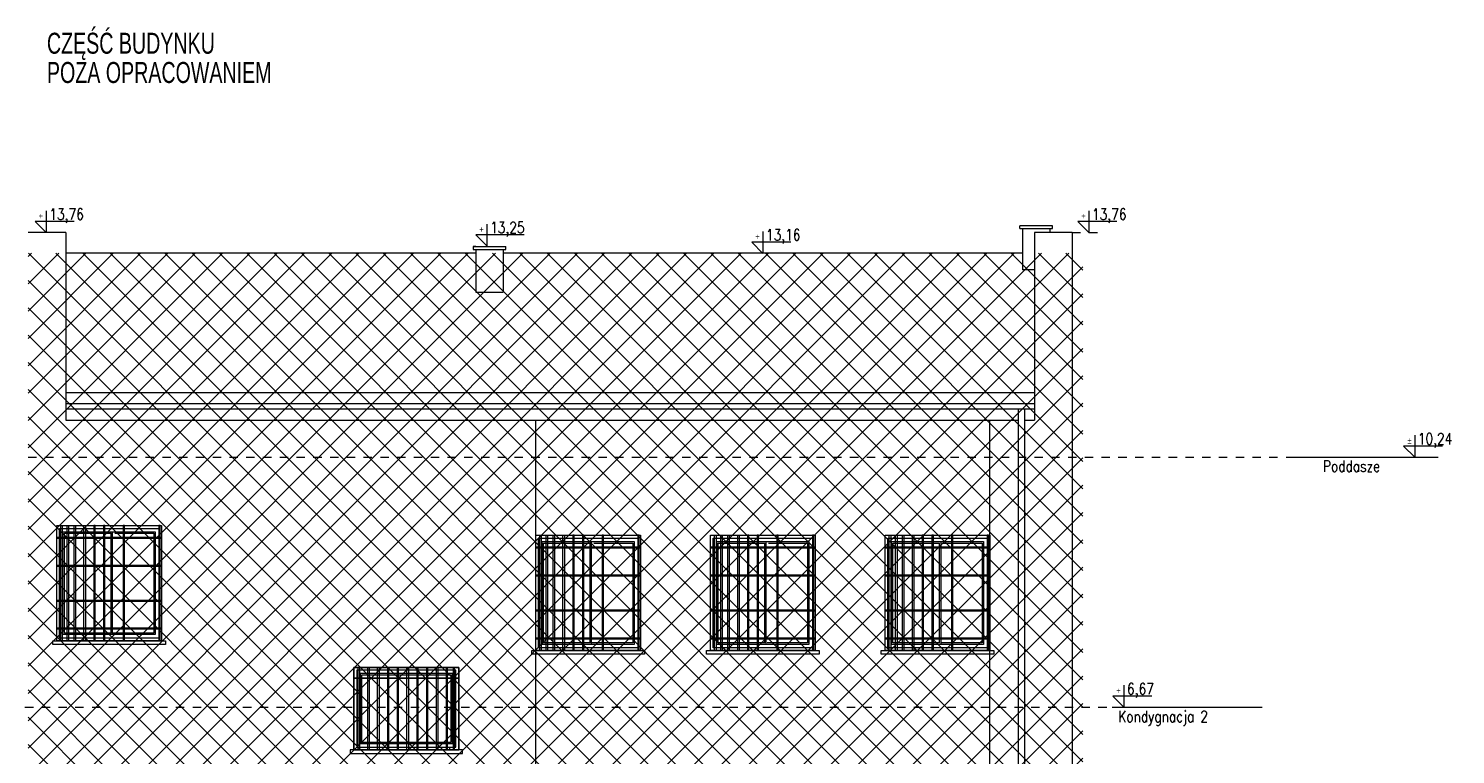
# Model space of a CAD drawing. Header units: millimetres. Extents: x 6354466 to 6508314, y -1889048 to -1342748.
# Tile 25 of 134: x 6413595 to 6434015, y -1779226 to -1768840. Entities that reach past the tile are written whole.
import ezdxf
from ezdxf.enums import TextEntityAlignment as Align

# ---------------------------------------------------------------- set-up
doc = ezdxf.new("R2010")
doc.units = ezdxf.units.MM
doc.linetypes.add('Przerywana', pattern=[4.8, 2.4, -2.4])
for name, color, linetype, lineweight in [('HATCH', 8, 'Continuous', 0), ('L-1', 10, 'Continuous', 30), ('L-5', 152, 'Continuous', 9), ('L-HATCH', 252, 'Continuous', 5), ('L-OPIS', 142, 'Continuous', 9), ('L-TXT', 141, 'Continuous', 9)]:
    doc.layers.add(name, color=color, linetype=linetype, lineweight=lineweight)
doc.styles.add('160', font='simplex.shx', dxfattribs={"width": 0.8, "height": 160})
doc.styles.add('200', font='cdmsimpl.shx', dxfattribs={"width": 0.7, "height": 200})
doc.styles.add('250', font='cdmsimpl.shx', dxfattribs={"width": 0.7, "height": 250})
doc.styles.add('BigSimpl', font='simplex.shx', dxfattribs={"width": 0.8})

# ---------------------------------------------------------------- blocks, each defined once
blk = doc.blocks.new('kota')
at = {"layer": 'L-5', "lineweight": 9, "ltscale": 13}
for p, q in [((202422.9, 343, -935.7), (202422.9, 308.1, -935.7)), ((202467.2, 325.8, -935.7), (202405.3, 325.8, -935.7)), ((202405.3, 325.8, -935.7), (202422.9, 308.1, -935.7))]:
    blk.add_line(p, q, dxfattribs=at)
at = {"layer": 'L-TXT', "style": 'BigSimpl', "width": 0.8}
blk.add_attdef('ZNAK', text='', height=10, dxfattribs=at).set_placement((202417.8, 326.5), align=Align.BOTTOM_RIGHT)

msp = doc.modelspace()

# ---------------------------------------------------------------- hatches: boundary and pattern name
at = {"layer": 'L-HATCH', "ltscale": 10, "transparency": 33554687}
h = msp.add_hatch(dxfattribs=at)
h.set_pattern_fill('ANSI37', color=252, scale=87)
h.set_pattern_definition([(45, (-48566.55, 74678.3), (-195.320571, 195.320571), []), (135, (-48566.55, 74678.3), (-195.320571, -195.320571), [])])
h.paths.add_polyline_path([(6428680.3, -1772056), (6413590.3, -1772056), (6413590.3, -1785680.6), (6428680.3, -1785680.6)])

# ---------------------------------------------------------------- linework, layer by layer
at = {"layer": 'HATCH'}
for p, q in [((6414778.2, -1777490.6), (6414778.2, -1776060.6)), ((6414798.2, -1777510.6), (6414798.2, -1776040.6)), ((6414828.2, -1776060.6), (6415388.2, -1776060.6)), ((6421633.2, -1777630.6), (6421633.2, -1776200.6)), ((6421653.2, -1777650.6), (6421653.2, -1776180.6)), ((6421683.2, -1776200.6), (6422243.2, -1776200.6)), ((6424133.2, -1777630.6), (6424133.2, -1776200.6)), ((6424153.2, -1777650.6), (6424153.2, -1776180.6)), ((6424183.2, -1776200.6), (6424743.2, -1776200.6)), ((6426633.2, -1777630.6), (6426633.2, -1776200.6)), ((6426653.2, -1777650.6), (6426653.2, -1776180.6)), ((6426683.2, -1776200.6), (6427243.2, -1776200.6))]:
    msp.add_line(p, q, dxfattribs=at)
for points in [[(6415458.2, -1777560.6), (6414038.2, -1777560.6), (6414038.2, -1775990.6), (6415458.2, -1775990.6)], [(6414078.2, -1777600.6), (6414058.2, -1777600.6), (6414058.2, -1775950.6), (6414078.2, -1775950.6)], [(6414168.2, -1777600.6), (6414148.2, -1777600.6), (6414148.2, -1775950.6), (6414168.2, -1775950.6)], [(6414268.2, -1777600.6), (6414248.2, -1777600.6), (6414248.2, -1775950.6), (6414268.2, -1775950.6)], [(6414408.2, -1777600.6), (6414388.2, -1777600.6), (6414388.2, -1775950.6), (6414408.2, -1775950.6)], [(6414528.2, -1777600.6), (6414548.2, -1777600.6), (6414548.2, -1775950.6), (6414528.2, -1775950.6)], [(6414668.2, -1777600.6), (6414688.2, -1777600.6), (6414688.2, -1775950.6), (6414668.2, -1775950.6)], [(6414948.2, -1777600.6), (6414968.2, -1777600.6), (6414968.2, -1775950.6), (6414948.2, -1775950.6)], [(6415458.2, -1777600.6), (6415478.2, -1777600.6), (6415478.2, -1775950.6), (6415458.2, -1775950.6)], [(6415498.2, -1776130.6), (6413998.2, -1776130.6), (6413998.2, -1776120.6), (6415498.2, -1776120.6)], [(6415498.2, -1776120.6), (6413998.2, -1776120.6), (6413998.2, -1776130.6), (6415498.2, -1776130.6)], [(6422353.2, -1776270.6), (6420853.2, -1776270.6), (6420853.2, -1776260.6), (6422353.2, -1776260.6)], [(6422353.2, -1776260.6), (6420853.2, -1776260.6), (6420853.2, -1776270.6), (6422353.2, -1776270.6)], [(6422313.2, -1777700.6), (6420893.2, -1777700.6), (6420893.2, -1776130.6), (6422313.2, -1776130.6)], [(6420933.2, -1777740.6), (6420913.2, -1777740.6), (6420913.2, -1776090.6), (6420933.2, -1776090.6)], [(6421023.2, -1777740.6), (6421003.2, -1777740.6), (6421003.2, -1776090.6), (6421023.2, -1776090.6)], [(6421123.2, -1777740.6), (6421103.2, -1777740.6), (6421103.2, -1776090.6), (6421123.2, -1776090.6)], [(6421263.2, -1777740.6), (6421243.2, -1777740.6), (6421243.2, -1776090.6), (6421263.2, -1776090.6)], [(6421383.2, -1777740.6), (6421403.2, -1777740.6), (6421403.2, -1776090.6), (6421383.2, -1776090.6)], [(6421523.2, -1777740.6), (6421543.2, -1777740.6), (6421543.2, -1776090.6), (6421523.2, -1776090.6)], [(6421803.2, -1777740.6), (6421823.2, -1777740.6), (6421823.2, -1776090.6), (6421803.2, -1776090.6)], [(6422313.2, -1777740.6), (6422333.2, -1777740.6), (6422333.2, -1776090.6), (6422313.2, -1776090.6)], [(6424853.2, -1776270.6), (6423353.2, -1776270.6), (6423353.2, -1776260.6), (6424853.2, -1776260.6)], [(6424853.2, -1776260.6), (6423353.2, -1776260.6), (6423353.2, -1776270.6), (6424853.2, -1776270.6)], [(6424813.2, -1777700.6), (6423393.2, -1777700.6), (6423393.2, -1776130.6), (6424813.2, -1776130.6)], [(6423433.2, -1777740.6), (6423413.2, -1777740.6), (6423413.2, -1776090.6), (6423433.2, -1776090.6)], [(6423523.2, -1777740.6), (6423503.2, -1777740.6), (6423503.2, -1776090.6), (6423523.2, -1776090.6)], [(6423623.2, -1777740.6), (6423603.2, -1777740.6), (6423603.2, -1776090.6), (6423623.2, -1776090.6)], [(6423763.2, -1777740.6), (6423743.2, -1777740.6), (6423743.2, -1776090.6), (6423763.2, -1776090.6)], [(6423883.2, -1777740.6), (6423903.2, -1777740.6), (6423903.2, -1776090.6), (6423883.2, -1776090.6)], [(6424023.2, -1777740.6), (6424043.2, -1777740.6), (6424043.2, -1776090.6), (6424023.2, -1776090.6)], [(6424303.2, -1777740.6), (6424323.2, -1777740.6), (6424323.2, -1776090.6), (6424303.2, -1776090.6)], [(6424813.2, -1777740.6), (6424833.2, -1777740.6), (6424833.2, -1776090.6), (6424813.2, -1776090.6)], [(6427353.2, -1776270.6), (6425853.2, -1776270.6), (6425853.2, -1776260.6), (6427353.2, -1776260.6)], [(6427353.2, -1776260.6), (6425853.2, -1776260.6), (6425853.2, -1776270.6), (6427353.2, -1776270.6)], [(6427313.2, -1777700.6), (6425893.2, -1777700.6), (6425893.2, -1776130.6), (6427313.2, -1776130.6)], [(6425933.2, -1777740.6), (6425913.2, -1777740.6), (6425913.2, -1776090.6), (6425933.2, -1776090.6)], [(6426023.2, -1777740.6), (6426003.2, -1777740.6), (6426003.2, -1776090.6), (6426023.2, -1776090.6)], [(6426123.2, -1777740.6), (6426103.2, -1777740.6), (6426103.2, -1776090.6), (6426123.2, -1776090.6)], [(6426263.2, -1777740.6), (6426243.2, -1777740.6), (6426243.2, -1776090.6), (6426263.2, -1776090.6)], [(6426383.2, -1777740.6), (6426403.2, -1777740.6), (6426403.2, -1776090.6), (6426383.2, -1776090.6)], [(6426523.2, -1777740.6), (6426543.2, -1777740.6), (6426543.2, -1776090.6), (6426523.2, -1776090.6)], [(6426803.2, -1777740.6), (6426823.2, -1777740.6), (6426823.2, -1776090.6), (6426803.2, -1776090.6)], [(6427313.2, -1777740.6), (6427333.2, -1777740.6), (6427333.2, -1776090.6), (6427313.2, -1776090.6)], [(6415498.2, -1776530.6), (6413998.2, -1776530.6), (6413998.2, -1776520.6), (6415498.2, -1776520.6)], [(6415498.2, -1776520.6), (6413998.2, -1776520.6), (6413998.2, -1776530.6), (6415498.2, -1776530.6)], [(6422353.2, -1776670.6), (6420853.2, -1776670.6), (6420853.2, -1776660.6), (6422353.2, -1776660.6)], [(6422353.2, -1776660.6), (6420853.2, -1776660.6), (6420853.2, -1776670.6), (6422353.2, -1776670.6)], [(6424853.2, -1776670.6), (6423353.2, -1776670.6), (6423353.2, -1776660.6), (6424853.2, -1776660.6)], [(6424853.2, -1776660.6), (6423353.2, -1776660.6), (6423353.2, -1776670.6), (6424853.2, -1776670.6)], [(6427353.2, -1776670.6), (6425853.2, -1776670.6), (6425853.2, -1776660.6), (6427353.2, -1776660.6)], [(6427353.2, -1776660.6), (6425853.2, -1776660.6), (6425853.2, -1776670.6), (6427353.2, -1776670.6)], [(6415498.2, -1777020.6), (6413998.2, -1777020.6), (6413998.2, -1777030.6), (6415498.2, -1777030.6)], [(6415498.2, -1777020.6), (6413998.2, -1777020.6), (6413998.2, -1777030.6), (6415498.2, -1777030.6)], [(6422353.2, -1777160.6), (6420853.2, -1777160.6), (6420853.2, -1777170.6), (6422353.2, -1777170.6)], [(6422353.2, -1777160.6), (6420853.2, -1777160.6), (6420853.2, -1777170.6), (6422353.2, -1777170.6)], [(6424853.2, -1777160.6), (6423353.2, -1777160.6), (6423353.2, -1777170.6), (6424853.2, -1777170.6)], [(6424853.2, -1777160.6), (6423353.2, -1777160.6), (6423353.2, -1777170.6), (6424853.2, -1777170.6)], [(6427353.2, -1777160.6), (6425853.2, -1777160.6), (6425853.2, -1777170.6), (6427353.2, -1777170.6)], [(6427353.2, -1777160.6), (6425853.2, -1777160.6), (6425853.2, -1777170.6), (6427353.2, -1777170.6)], [(6415498.2, -1777420.6), (6413998.2, -1777420.6), (6413998.2, -1777430.6), (6415498.2, -1777430.6)], [(6422353.2, -1777560.6), (6420853.2, -1777560.6), (6420853.2, -1777570.6), (6422353.2, -1777570.6)], [(6424853.2, -1777560.6), (6423353.2, -1777560.6), (6423353.2, -1777570.6), (6424853.2, -1777570.6)], [(6427353.2, -1777560.6), (6425853.2, -1777560.6), (6425853.2, -1777570.6), (6427353.2, -1777570.6)], [(6418251, -1778129.6), (6419751, -1778129.6), (6419751, -1778139.6), (6418251, -1778139.6)], [(6418251, -1778129.6), (6419751, -1778129.6), (6419751, -1778139.6), (6418251, -1778139.6)], [(6418291, -1779120.6), (6419711, -1779120.6), (6419711, -1778019.6), (6418291, -1778019.6)], [(6418331, -1779160.6), (6418311, -1779160.6), (6418311, -1777979.6), (6418331, -1777979.6)], [(6418341, -1779070.6), (6419661, -1779070.6), (6419661, -1778069.6), (6418341, -1778069.6)], [(6418361, -1779050.6), (6419641, -1779050.6), (6419641, -1778089.6), (6418361, -1778089.6)], [(6418471, -1779160.6), (6418451, -1779160.6), (6418451, -1777979.6), (6418471, -1777979.6)], [(6418611, -1779160.6), (6418591, -1779160.6), (6418591, -1777979.6), (6418611, -1777979.6)], [(6418731, -1779160.6), (6418751, -1779160.6), (6418751, -1777979.6), (6418731, -1777979.6)], [(6418871, -1779160.6), (6418891, -1779160.6), (6418891, -1777979.6), (6418871, -1777979.6)], [(6419031, -1779160.6), (6419011, -1779160.6), (6419011, -1777979.6), (6419031, -1777979.6)], [(6419151, -1779160.6), (6419171, -1779160.6), (6419171, -1777979.6), (6419151, -1777979.6)], [(6419291, -1779160.6), (6419311, -1779160.6), (6419311, -1777979.6), (6419291, -1777979.6)], [(6419451, -1779160.6), (6419431, -1779160.6), (6419431, -1777979.6), (6419451, -1777979.6)], [(6419571, -1779160.6), (6419591, -1779160.6), (6419591, -1777979.6), (6419571, -1777979.6)], [(6419671, -1779160.6), (6419691, -1779160.6), (6419691, -1777979.6), (6419671, -1777979.6)]]:
    msp.add_lwpolyline(points, close=True, dxfattribs=at)
for points in [[(6414798.2, -1777510.6), (6414088.2, -1777510.6), (6414088.2, -1776040.6), (6415408.2, -1776040.6), (6415408.2, -1777510.6), (6414798.2, -1777510.6)], [(6414778.2, -1777490.6), (6414108.2, -1777490.6), (6414108.2, -1776060.6), (6414778.2, -1776060.6)], [(6415388.2, -1776060.6), (6415388.2, -1777490.6), (6414808.2, -1777490.6)], [(6421653.2, -1777650.6), (6420943.2, -1777650.6), (6420943.2, -1776180.6), (6422263.2, -1776180.6), (6422263.2, -1777650.6), (6421653.2, -1777650.6)], [(6421633.2, -1777630.6), (6420963.2, -1777630.6), (6420963.2, -1776200.6), (6421633.2, -1776200.6)], [(6422243.2, -1776200.6), (6422243.2, -1777630.6), (6421663.2, -1777630.6)], [(6424153.2, -1777650.6), (6423443.2, -1777650.6), (6423443.2, -1776180.6), (6424763.2, -1776180.6), (6424763.2, -1777650.6), (6424153.2, -1777650.6)], [(6424133.2, -1777630.6), (6423463.2, -1777630.6), (6423463.2, -1776200.6), (6424133.2, -1776200.6)], [(6424743.2, -1776200.6), (6424743.2, -1777630.6), (6424163.2, -1777630.6)], [(6426653.2, -1777650.6), (6425943.2, -1777650.6), (6425943.2, -1776180.6), (6427263.2, -1776180.6), (6427263.2, -1777650.6), (6426653.2, -1777650.6)], [(6426633.2, -1777630.6), (6425963.2, -1777630.6), (6425963.2, -1776200.6), (6426633.2, -1776200.6)], [(6427243.2, -1776200.6), (6427243.2, -1777630.6), (6426663.2, -1777630.6)]]:
    msp.add_lwpolyline(points, dxfattribs=at)
at = {"layer": 'L-5'}
msp.add_line((6420686, -1771791.9), (6420544.3, -1771791.9), dxfattribs=at)
at = {"layer": 'L-5', "ltscale": 8}
for p, q in [((6414130.3, -1774205.2), (6427990.3, -1774205.2)), ((6414130.3, -1774280.2), (6427990.3, -1774280.2)), ((6420853.2, -1784637.1), (6420853.2, -1774440.9)), ((6427353.2, -1785230.6), (6427353.2, -1774440.9)), ((6427756.2, -1774280.2), (6427756.2, -1785584.5)), ((6427846.2, -1774280.2), (6427846.2, -1785584.5))]:
    msp.add_line(p, q, dxfattribs=at)
at = {"layer": 'L-HATCH'}
for p, q in [((6414130.3, -1771756), (6413590.3, -1771756)), ((6414130.3, -1771756), (6414130.3, -1774440.9)), ((6428250.3, -1771660.6), (6427780.3, -1771660.6)), ((6427780.3, -1771700.6), (6427780.3, -1771660.6)), ((6427780.3, -1771700.6), (6428250.3, -1771700.6)), ((6427820.3, -1771700.6), (6427820.3, -1772290.6)), ((6427990.3, -1771756), (6427990.3, -1774440.9)), ((6428530.3, -1771756), (6427990.3, -1771756)), ((6428210.3, -1771700.6), (6428210.3, -1771756)), ((6428250.3, -1771700.6), (6428250.3, -1771660.6)), ((6428530.3, -1771756), (6428530.3, -1785672.6)), ((6419956, -1771960.6), (6420426, -1771960.6)), ((6419996, -1771960.6), (6419956, -1771960.6)), ((6419956, -1771960.6), (6419956, -1772000.6)), ((6419956, -1772000.6), (6420426, -1772000.6)), ((6419996, -1772000.6), (6419996, -1772610.6)), ((6420386, -1772000.6), (6420386, -1772610.6)), ((6420426, -1772000.6), (6420426, -1771960.6)), ((6419996, -1772056), (6414130.3, -1772056)), ((6427820.3, -1772056), (6420386, -1772056)), ((6427990.3, -1772290.6), (6427820.3, -1772290.6)), ((6419996, -1772610.6), (6420386, -1772610.6)), ((6427990.3, -1774053.4), (6414130.3, -1774053.4)), ((6414130.3, -1774440.9), (6427756.2, -1774440.9)), ((6427846.2, -1774440.9), (6427990.3, -1774440.9))]:
    msp.add_line(p, q, dxfattribs=at)
at = {"layer": 'L-HATCH', "linetype": 'Przerywana', "lineweight": 13, "ltscale": 50}
for p, q in [((6428530.3, -1771756), (6428917.1, -1771756)), ((6413590.3, -1774970.6), (6431622.3, -1774970.6)), ((6381384.2, -1778550.6), (6429104.6, -1778550.6))]:
    msp.add_line(p, q, dxfattribs=at)
at = {"layer": 'L-HATCH', "ltscale": 10}
msp.add_line((6419624, -1779160.6), (6419624, -1779120.6), dxfattribs=at)
at = {"layer": 'L-HATCH'}
for points in [[(6415498.2, -1777600.6), (6413998.2, -1777600.6), (6413998.2, -1775950.6), (6415498.2, -1775950.6)], [(6415498.2, -1777600.6), (6413998.2, -1777600.6), (6413998.2, -1775950.6), (6415498.2, -1775950.6)], [(6422353.2, -1777740.6), (6420853.2, -1777740.6), (6420853.2, -1776090.6), (6422353.2, -1776090.6)], [(6422353.2, -1777740.6), (6420853.2, -1777740.6), (6420853.2, -1776090.6), (6422353.2, -1776090.6)], [(6424853.2, -1777740.6), (6423353.2, -1777740.6), (6423353.2, -1776090.6), (6424853.2, -1776090.6)], [(6424853.2, -1777740.6), (6423353.2, -1777740.6), (6423353.2, -1776090.6), (6424853.2, -1776090.6)], [(6427353.2, -1777740.6), (6425853.2, -1777740.6), (6425853.2, -1776090.6), (6427353.2, -1776090.6)], [(6427353.2, -1777740.6), (6425853.2, -1777740.6), (6425853.2, -1776090.6), (6427353.2, -1776090.6)], [(6415553.2, -1777650.6), (6413943.2, -1777650.6), (6413943.2, -1777600.6), (6415553.2, -1777600.6)], [(6422408.2, -1777790.6), (6420798.2, -1777790.6), (6420798.2, -1777740.6), (6422408.2, -1777740.6)], [(6424908.2, -1777790.6), (6423298.2, -1777790.6), (6423298.2, -1777740.6), (6424908.2, -1777740.6)], [(6427408.2, -1777790.6), (6425798.2, -1777790.6), (6425798.2, -1777740.6), (6427408.2, -1777740.6)]]:
    msp.add_lwpolyline(points, close=True, dxfattribs=at)
at = {"layer": 'L-HATCH', "ltscale": 10}
for points in [[(6418251, -1779160.6), (6419751, -1779160.6), (6419751, -1777979.6), (6418251, -1777979.6)], [(6418251, -1779160.6), (6419751, -1779160.6), (6419751, -1777979.6), (6418251, -1777979.6)], [(6418251, -1777979.6), (6419751, -1777979.6), (6419751, -1779160.6), (6418251, -1779160.6)], [(6418196, -1779210.6), (6419806, -1779210.6), (6419806, -1779160.6), (6418196, -1779160.6)]]:
    msp.add_lwpolyline(points, close=True, dxfattribs=at)
at = {"layer": 'L-TXT', "linetype": 'Continuous', "lineweight": 13, "ltscale": 0.5}
for p, q in [((6431622.3, -1774970.6), (6433765.1, -1774970.6)), ((6429104.6, -1778550.6), (6431247.4, -1778550.6))]:
    msp.add_line(p, q, dxfattribs=at)

# ---------------------------------------------------------------- block references
at = {"layer": 'L-OPIS'}
ref = msp.add_blockref('kota', (4592041.4, -1774532.7, 8421.4), dxfattribs=dict(at, xscale=9, yscale=9, zscale=9, rotation=359.9999999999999))
ref.add_attrib('ZNAK', '+', dxfattribs={"layer": 'L-TXT', "height": 90, "style": '250', "width": 0.8}).set_placement((6413801.3, -1771593.8, 8421.4), align=Align.BOTTOM_RIGHT)
ref = msp.add_blockref('kota', (4606962.3, -1774532.7, 8421.4), dxfattribs=dict(at, xscale=9, yscale=9, zscale=9, rotation=359.9999999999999))
ref.add_attrib('ZNAK', '+', dxfattribs={"layer": 'L-TXT', "height": 90, "style": '250', "width": 0.8}).set_placement((6428722.2, -1771593.8, 8421.4), align=Align.BOTTOM_RIGHT)
ref = msp.add_blockref('kota', (4598349.4, -1774723.8, 8421.4), dxfattribs=dict(at, xscale=9, yscale=9, zscale=9, rotation=359.9999999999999))
ref.add_attrib('ZNAK', '+', dxfattribs={"layer": 'L-TXT', "height": 90, "style": '250', "width": 0.8}).set_placement((6420109.3, -1771784.9, 8421.4), align=Align.BOTTOM_RIGHT)
ref = msp.add_blockref('kota', (4602296.9, -1774829, 8421.4), dxfattribs=dict(at, xscale=9, yscale=9, zscale=9, rotation=359.9999999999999))
ref.add_attrib('ZNAK', '+', dxfattribs={"layer": 'L-TXT', "height": 90, "style": '250', "width": 0.8}).set_placement((6424056.8, -1771890.1, 8421.4), align=Align.BOTTOM_RIGHT)
ref = msp.add_blockref('kota', (4611625, -1777745.9, 8421.4), dxfattribs=dict(at, xscale=9, yscale=9, zscale=9))
ref.add_attrib('ZNAK', '%%p', dxfattribs={"layer": 'L-TXT', "height": 90, "style": '250', "width": 0.8}).set_placement((6433384.9, -1774807, 8421.4), align=Align.BOTTOM_RIGHT)
ref = msp.add_blockref('kota', (4607464.2, -1781323.6, 8421.4), dxfattribs=dict(at, xscale=9, yscale=9, zscale=9))
ref.add_attrib('ZNAK', '+', dxfattribs={"layer": 'L-TXT', "height": 90, "style": '250', "width": 0.8}).set_placement((6429224, -1778384.7, 8421.4), align=Align.BOTTOM_RIGHT)

# ---------------------------------------------------------------- texts
at = {"layer": 'L-1', "lineweight": 13, "style": '200', "width": 0.7}
for s, p in [('CZĘŚĆ BUDYNKU', (6413858.5, -1769200.2)), ('POZA OPRACOWANIEM', (6413858.5, -1769618.6))]:
    msp.add_text(s, height=300, dxfattribs=at).set_placement(p)
at = {"layer": 'L-OPIS', "char_height": 160, "width": 2915.425, "attachment_point": 1, "style": '160'}
for s, insert in [('13,76', (6413892.7, -1771415.8)), ('13,76', (6428813.7, -1771415.8)), ('13,25', (6420200.7, -1771606.9)), ('13,16', (6424148.2, -1771712)), ('10,24', (6433476.4, -1774628.9)), ('Poddasze', (6432118.1, -1775021.6)), ('6,67', (6429315.5, -1778206.6)), ('Kondygnacja 2', (6429190, -1778601.6))]:
    msp.add_mtext(s, dxfattribs=dict(at, insert=insert))

doc.saveas('drawing.dxf')
